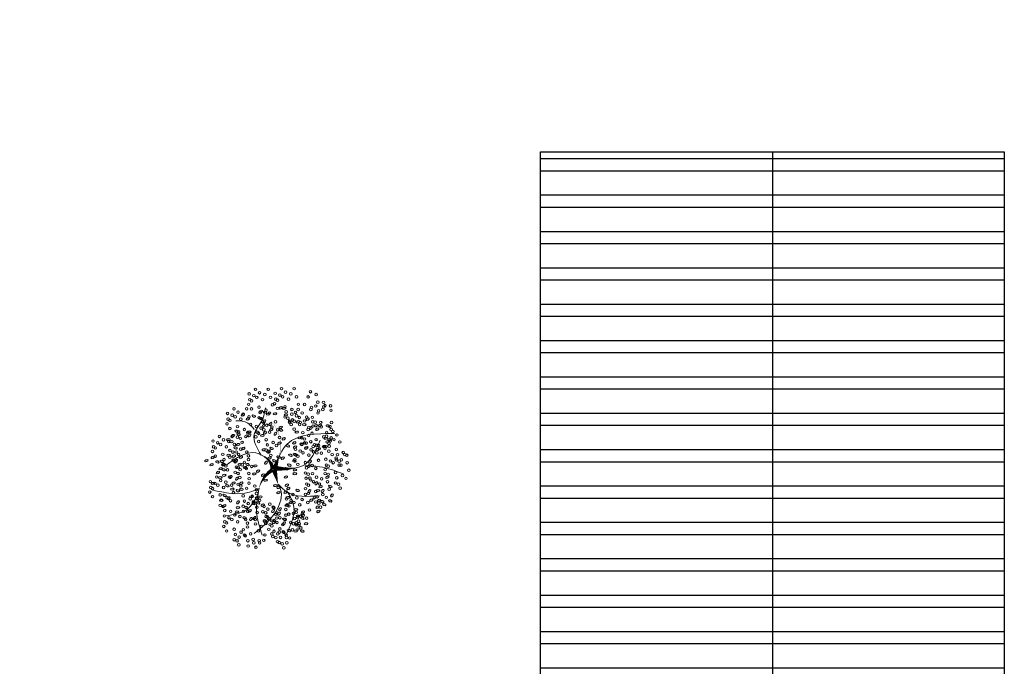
# Model space of a CAD drawing. Header units: millimetres. Extents: x 2197 to 2788, y 425 to 589.
# Tile 4 of 50: x 2234 to 2266, y 451 to 471. Entities that reach past the tile are written whole.
import ezdxf

# ---------------------------------------------------------------- set-up
doc = ezdxf.new("R2010")
doc.units = ezdxf.units.MM
doc.linetypes.add('ACAD_ISO04W100', pattern=[30, 24, -3, 0, -3])
doc.layers.add('01 - Vegetación', color=3, linetype='Continuous', lineweight=0)
doc.layers.add('Cotas', color=3, linetype='Continuous')
doc.layers.add('PAREDE', color=6, linetype='Continuous')

# ---------------------------------------------------------------- blocks, each defined once
blk = doc.blocks.new('17')
at = {"layer": '01 - Vegetación'}
for points in [[(4495.84, 1680.23, 1.33, 0.0221, 0.199177), (4489.97, 1684.48, 0.0221, 0.0221, 1.224983)], [(4496.02, 1680.23, 1.33, 0.0221, 0.286986), (4500.47, 1683.82, 0.0221, 0.0221, -1.494927)], [(4497.07, 1679.43, 0.133, 0.0221, 0.381476), (4512.91, 1682.47, 0.0221, 0.0221, -1.841687)], [(4496.02, 1679.76, 1.77, 0.0221, 0), (4491.39, 1678.53, 0.0221, 0.0221, 0)], [(4496.02, 1679.66, 1.77, 0.0221, 0), (4500.28, 1678.15, 0.0221, 0.0221, 0)], [(4496.4, 1679.85, 1.77, 0.0221, 0.074947), (4496.4, 1672.95, 0.0221, 0.0221, 0.762797)]]:
    blk.add_lwpolyline(points, format="xyseb", dxfattribs=at)
for points in [[(4490, 1684.47), (4488.83, 1687.51), (4489.5, 1699.09)], [(4487.73, 1684.98), (4483.44, 1688.25), (4481.42, 1694.81)], [(4497.83, 1680.19), (4501.11, 1685.48), (4497.33, 1694.81)], [(4508.5, 1685.98), (4510.45, 1688), (4511.21, 1691.78)], [(4491.39, 1678.53), (4489.02, 1677.58), (4485.46, 1677.92), (4475.87, 1685.99)], [(4500.47, 1683.82), (4506.92, 1685.99), (4511.46, 1683.47), (4515.25, 1682.46)], [(4490, 1684.47), (4482.94, 1685.23), (4475.36, 1683.47)], [(4497.07, 1679.43), (4503.89, 1675.65), (4507.17, 1660.78)], [(4491.39, 1678.53), (4489, 1675.9), (4487.73, 1665.57)], [(4496.57, 1678.43), (4497.07, 1670.86), (4505.15, 1665.32)], [(4488.74, 1675.4), (4484.7, 1673.64), (4475.11, 1676.16)], [(4497.07, 1670.11), (4496.82, 1665.57), (4494.55, 1658.01)]]:
    blk.add_spline(points, degree=3, dxfattribs=at)
blk = doc.blocks.new('16')
at = {"layer": '01 - Vegetación'}
h = blk.add_hatch(color=40, dxfattribs=at)
h.set_gradient(color1=(255, 191, 0), color2=(223, 255, 127), rotation=180, centered=1, tint=1, name='INVSPHERICAL')
edge = h.paths.add_edge_path()
edge.add_ellipse((4538.847, 1678.642), major_axis=(-0.0033, 0.0777), ratio=0.578492, start_angle=0, end_angle=360, ccw=False)
edge = h.paths.add_edge_path()
edge.add_ellipse((4538.961, 1678.487), major_axis=(-0.0349, 0.0695), ratio=0.578492, start_angle=0, end_angle=360, ccw=False)
edge = h.paths.add_edge_path()
edge.add_ellipse((4538.69, 1678.926), major_axis=(-0.0594, 0.0503), ratio=0.578492, start_angle=0, end_angle=360, ccw=False)
edge = h.paths.add_edge_path()
edge.add_ellipse((4538.676, 1678.266), major_axis=(-0.0033, 0.0777), ratio=0.578492, start_angle=0, end_angle=360, ccw=False)
edge = h.paths.add_edge_path()
edge.add_ellipse((4541.23, 1679.281), major_axis=(0.0274, 0.0728), ratio=0.578492, start_angle=0, end_angle=360, ccw=False)
edge = h.paths.add_edge_path()
edge.add_ellipse((4540.829, 1679.36), major_axis=(-0.0349, 0.0695), ratio=0.578492, start_angle=0, end_angle=360, ccw=False)
edge = h.paths.add_edge_path()
edge.add_ellipse((4541.174, 1679.607), major_axis=(-0.0349, 0.0695), ratio=0.578492, start_angle=0, end_angle=360, ccw=False)
edge = h.paths.add_edge_path()
edge.add_ellipse((4541.072, 1679.421), major_axis=(0.0274, 0.0728), ratio=0.578492, start_angle=0, end_angle=360, ccw=False)
edge = h.paths.add_edge_path()
edge.add_ellipse((4540.113, 1679.632), major_axis=(-0.0349, 0.0695), ratio=0.578492, start_angle=0, end_angle=360, ccw=False)
edge = h.paths.add_edge_path()
edge.add_ellipse((4540.279, 1679.843), major_axis=(-0.0349, 0.0695), ratio=0.578492, start_angle=0, end_angle=360, ccw=False)
edge = h.paths.add_edge_path()
edge.add_ellipse((4540.165, 1679.999), major_axis=(-0.0033, 0.0777), ratio=0.578492, start_angle=0, end_angle=360, ccw=False)
edge = h.paths.add_edge_path()
edge.add_ellipse((4540.499, 1679.956), major_axis=(-0.0033, 0.0777), ratio=0.578492, start_angle=0, end_angle=360, ccw=False)
edge = h.paths.add_edge_path()
edge.add_ellipse((4540.629, 1679.513), major_axis=(-0.0594, 0.0503), ratio=0.578492, start_angle=0, end_angle=360, ccw=False)
edge = h.paths.add_edge_path()
edge.add_ellipse((4540.551, 1680.278), major_axis=(0.0274, 0.0728), ratio=0.578492, start_angle=0, end_angle=360, ccw=False)
edge = h.paths.add_edge_path()
edge.add_ellipse((4539.201, 1679.744), major_axis=(-0.0033, 0.0777), ratio=0.578492, start_angle=0, end_angle=360, ccw=False)
edge = h.paths.add_edge_path()
edge.add_ellipse((4539.14, 1679.893), major_axis=(0.0274, 0.0728), ratio=0.578492, start_angle=0, end_angle=360, ccw=False)
edge = h.paths.add_edge_path()
edge.add_ellipse((4539.208, 1680.126), major_axis=(-0.0033, 0.0777), ratio=0.578492, start_angle=0, end_angle=360, ccw=False)
edge = h.paths.add_edge_path()
edge.add_ellipse((4538.979, 1680.681), major_axis=(-0.0594, 0.0503), ratio=0.578492, start_angle=0, end_angle=360, ccw=False)
edge = h.paths.add_edge_path()
edge.add_ellipse((4538.577, 1680.728), major_axis=(-0.0033, 0.0777), ratio=0.578492, start_angle=0, end_angle=360, ccw=False)
edge = h.paths.add_edge_path()
edge.add_ellipse((4538.926, 1680.033), major_axis=(0.0274, 0.0728), ratio=0.578492, start_angle=0, end_angle=360, ccw=False)
edge = h.paths.add_edge_path()
edge.add_ellipse((4538.95, 1679.842), major_axis=(0.0274, 0.0728), ratio=0.578492, start_angle=0, end_angle=360, ccw=False)
edge = h.paths.add_edge_path()
edge.add_ellipse((4538.621, 1680.191), major_axis=(-0.0349, 0.0695), ratio=0.578492, start_angle=0, end_angle=360, ccw=False)
edge = h.paths.add_edge_path()
edge.add_ellipse((4538.328, 1680.411), major_axis=(0.0274, 0.0728), ratio=0.578492, start_angle=0, end_angle=360, ccw=False)
edge = h.paths.add_edge_path()
edge.add_ellipse((4538.283, 1680.138), major_axis=(-0.0594, 0.0503), ratio=0.578492, start_angle=0, end_angle=360, ccw=False)
edge = h.paths.add_edge_path()
edge.add_ellipse((4538.32, 1679.993), major_axis=(-0.0594, 0.0503), ratio=0.578492, start_angle=0, end_angle=360, ccw=False)
edge = h.paths.add_edge_path()
edge.add_ellipse((4538.755, 1680.687), major_axis=(-0.0033, 0.0777), ratio=0.578492, start_angle=0, end_angle=360, ccw=False)
edge = h.paths.add_edge_path()
edge.add_ellipse((4538.834, 1681.261), major_axis=(-0.0349, 0.0695), ratio=0.578492, start_angle=0, end_angle=360, ccw=False)
edge = h.paths.add_edge_path()
edge.add_ellipse((4539.054, 1681.374), major_axis=(-0.0033, 0.0777), ratio=0.578492, start_angle=0, end_angle=360, ccw=False)
edge = h.paths.add_edge_path()
edge.add_ellipse((4539.147, 1681.076), major_axis=(-0.0594, 0.0503), ratio=0.578492, start_angle=0, end_angle=360, ccw=False)
edge = h.paths.add_edge_path()
edge.add_ellipse((4539.52, 1680.541), major_axis=(-0.0033, 0.0777), ratio=0.578492, start_angle=0, end_angle=360, ccw=False)
edge = h.paths.add_edge_path()
edge.add_ellipse((4539.459, 1680.689), major_axis=(0.0274, 0.0728), ratio=0.578492, start_angle=0, end_angle=360, ccw=False)
edge = h.paths.add_edge_path()
edge.add_ellipse((4539.527, 1680.923), major_axis=(-0.0033, 0.0777), ratio=0.578492, start_angle=0, end_angle=360, ccw=False)
edge = h.paths.add_edge_path()
edge.add_ellipse((4539.265, 1681.244), major_axis=(0.0274, 0.0728), ratio=0.578492, start_angle=0, end_angle=360, ccw=False)
edge = h.paths.add_edge_path()
edge.add_ellipse((4539.188, 1677.478), major_axis=(-0.0594, 0.0503), ratio=0.578492, start_angle=0, end_angle=360, ccw=False)
edge = h.paths.add_edge_path()
edge.add_ellipse((4539.473, 1678.19), major_axis=(0.0274, 0.0728), ratio=0.578492, start_angle=0, end_angle=360, ccw=False)
edge = h.paths.add_edge_path()
edge.add_ellipse((4540.696, 1678.325), major_axis=(0.0274, 0.0728), ratio=0.578492, start_angle=0, end_angle=360, ccw=False)
edge = h.paths.add_edge_path()
edge.add_ellipse((4540.33, 1678.305), major_axis=(-0.0033, 0.0777), ratio=0.578492, start_angle=0, end_angle=360, ccw=False)
edge = h.paths.add_edge_path()
edge.add_ellipse((4540.174, 1678.307), major_axis=(-0.0033, 0.0777), ratio=0.578492, start_angle=0, end_angle=360, ccw=False)
edge = h.paths.add_edge_path()
edge.add_ellipse((4540.488, 1677.717), major_axis=(-0.0594, 0.0503), ratio=0.578492, start_angle=0, end_angle=360, ccw=False)
edge = h.paths.add_edge_path()
edge.add_ellipse((4540.676, 1677.675), major_axis=(-0.0594, 0.0503), ratio=0.578492, start_angle=0, end_angle=360, ccw=False)
edge = h.paths.add_edge_path()
edge.add_ellipse((4539.469, 1677.341), major_axis=(-0.0033, 0.0777), ratio=0.578492, start_angle=0, end_angle=360, ccw=False)
edge = h.paths.add_edge_path()
edge.add_ellipse((4539.773, 1677.406), major_axis=(-0.0594, 0.0503), ratio=0.578492, start_angle=0, end_angle=360, ccw=False)
edge = h.paths.add_edge_path()
edge.add_ellipse((4539.631, 1677.23), major_axis=(-0.0349, 0.0695), ratio=0.578492, start_angle=0, end_angle=360, ccw=False)
edge = h.paths.add_edge_path()
edge.add_ellipse((4539.445, 1677.695), major_axis=(-0.0594, 0.0503), ratio=0.578492, start_angle=0, end_angle=360, ccw=False)
edge = h.paths.add_edge_path()
edge.add_ellipse((4542.676, 1679.136), major_axis=(-0.0033, 0.0777), ratio=0.578492, start_angle=0, end_angle=360, ccw=False)
edge = h.paths.add_edge_path()
edge.add_ellipse((4542.661, 1679.428), major_axis=(-0.0033, 0.0777), ratio=0.578492, start_angle=0, end_angle=360, ccw=False)
edge = h.paths.add_edge_path()
edge.add_ellipse((4542.742, 1679.554), major_axis=(-0.0033, 0.0777), ratio=0.578492, start_angle=0, end_angle=360, ccw=False)
edge = h.paths.add_edge_path()
edge.add_ellipse((4542.776, 1679.728), major_axis=(-0.0349, 0.0695), ratio=0.578492, start_angle=0, end_angle=360, ccw=False)
edge = h.paths.add_edge_path()
edge.add_ellipse((4542.477, 1679.745), major_axis=(0.0274, 0.0728), ratio=0.578492, start_angle=0, end_angle=360, ccw=False)
edge = h.paths.add_edge_path()
edge.add_ellipse((4542.578, 1680.02), major_axis=(0.0274, 0.0728), ratio=0.578492, start_angle=0, end_angle=360, ccw=False)
edge = h.paths.add_edge_path()
edge.add_ellipse((4542.466, 1680.268), major_axis=(-0.0349, 0.0695), ratio=0.578492, start_angle=0, end_angle=360, ccw=False)
edge = h.paths.add_edge_path()
edge.add_ellipse((4542.632, 1680.479), major_axis=(-0.0349, 0.0695), ratio=0.578492, start_angle=0, end_angle=360, ccw=False)
edge = h.paths.add_edge_path()
edge.add_ellipse((4542.359, 1679.577), major_axis=(-0.0594, 0.0503), ratio=0.578492, start_angle=0, end_angle=360, ccw=False)
edge = h.paths.add_edge_path()
edge.add_ellipse((4542.171, 1679.619), major_axis=(-0.0594, 0.0503), ratio=0.578492, start_angle=0, end_angle=360, ccw=False)
edge = h.paths.add_edge_path()
edge.add_ellipse((4542.246, 1679.328), major_axis=(-0.0594, 0.0503), ratio=0.578492, start_angle=0, end_angle=360, ccw=False)
edge = h.paths.add_edge_path()
edge.add_ellipse((4542.369, 1678.498), major_axis=(0.0274, 0.0728), ratio=0.578492, start_angle=0, end_angle=360, ccw=False)
edge = h.paths.add_edge_path()
edge.add_ellipse((4542.902, 1678.749), major_axis=(-0.0349, 0.0695), ratio=0.578492, start_angle=0, end_angle=360, ccw=False)
edge = h.paths.add_edge_path()
edge.add_ellipse((4542.925, 1678.897), major_axis=(-0.0349, 0.0695), ratio=0.578492, start_angle=0, end_angle=360, ccw=False)
edge = h.paths.add_edge_path()
edge.add_ellipse((4542.628, 1678.671), major_axis=(-0.0033, 0.0777), ratio=0.578492, start_angle=0, end_angle=360, ccw=False)
edge = h.paths.add_edge_path()
edge.add_ellipse((4542.11, 1678.896), major_axis=(-0.0349, 0.0695), ratio=0.578492, start_angle=0, end_angle=360, ccw=False)
edge = h.paths.add_edge_path()
edge.add_ellipse((4542.34, 1678.18), major_axis=(-0.0349, 0.0695), ratio=0.578492, start_angle=0, end_angle=360, ccw=False)
edge = h.paths.add_edge_path()
edge.add_ellipse((4538.137, 1679.191), major_axis=(-0.0349, 0.0695), ratio=0.578492, start_angle=0, end_angle=360, ccw=False)
edge = h.paths.add_edge_path()
edge.add_ellipse((4538.099, 1678.758), major_axis=(-0.0594, 0.0503), ratio=0.578492, start_angle=0, end_angle=360, ccw=False)
edge = h.paths.add_edge_path()
edge.add_ellipse((4537.796, 1678.552), major_axis=(0.0274, 0.0728), ratio=0.578492, start_angle=0, end_angle=360, ccw=False)
edge = h.paths.add_edge_path()
edge.add_ellipse((4537.776, 1678.277), major_axis=(-0.0033, 0.0777), ratio=0.578492, start_angle=0, end_angle=360, ccw=False)
edge = h.paths.add_edge_path()
edge.add_ellipse((4539.181, 1678.6), major_axis=(-0.0033, 0.0777), ratio=0.578492, start_angle=0, end_angle=360, ccw=False)
edge = h.paths.add_edge_path()
edge.add_ellipse((4538.502, 1678.968), major_axis=(-0.0594, 0.0503), ratio=0.578492, start_angle=0, end_angle=360, ccw=False)
edge = h.paths.add_edge_path()
edge.add_ellipse((4538.615, 1679.216), major_axis=(-0.0594, 0.0503), ratio=0.578492, start_angle=0, end_angle=360, ccw=False)
edge = h.paths.add_edge_path()
edge.add_ellipse((4538.188, 1679.557), major_axis=(-0.0033, 0.0777), ratio=0.578492, start_angle=0, end_angle=360, ccw=False)
edge = h.paths.add_edge_path()
edge.add_ellipse((4538.203, 1679.265), major_axis=(-0.0033, 0.0777), ratio=0.578492, start_angle=0, end_angle=360, ccw=False)
edge = h.paths.add_edge_path()
edge.add_ellipse((4538.285, 1679.391), major_axis=(-0.0033, 0.0777), ratio=0.578492, start_angle=0, end_angle=360, ccw=False)
edge = h.paths.add_edge_path()
edge.add_ellipse((4538.856, 1679.647), major_axis=(-0.0349, 0.0695), ratio=0.578492, start_angle=0, end_angle=360, ccw=False)
edge = h.paths.add_edge_path()
edge.add_ellipse((4538.272, 1678.751), major_axis=(0.0274, 0.0728), ratio=0.578492, start_angle=0, end_angle=360, ccw=False)
edge = h.paths.add_edge_path()
edge.add_ellipse((4540.863, 1678.985), major_axis=(0.0274, 0.0728), ratio=0.578492, start_angle=0, end_angle=360, ccw=False)
edge = h.paths.add_edge_path()
edge.add_ellipse((4540.823, 1678.811), major_axis=(-0.0349, 0.0695), ratio=0.578492, start_angle=0, end_angle=360, ccw=False)
edge = h.paths.add_edge_path()
edge.add_ellipse((4541.446, 1678.949), major_axis=(-0.0349, 0.0695), ratio=0.578492, start_angle=0, end_angle=360, ccw=False)
edge = h.paths.add_edge_path()
edge.add_ellipse((4540.434, 1680.393), major_axis=(-0.0033, 0.0777), ratio=0.578492, start_angle=0, end_angle=360, ccw=False)
edge = h.paths.add_edge_path()
edge.add_ellipse((4540.419, 1680.685), major_axis=(-0.0033, 0.0777), ratio=0.578492, start_angle=0, end_angle=360, ccw=False)
edge = h.paths.add_edge_path()
edge.add_ellipse((4539.773, 1680.547), major_axis=(-0.0349, 0.0695), ratio=0.578492, start_angle=0, end_angle=360, ccw=False)
edge = h.paths.add_edge_path()
edge.add_ellipse((4539.782, 1680.87), major_axis=(-0.0349, 0.0695), ratio=0.578492, start_angle=0, end_angle=360, ccw=False)
edge = h.paths.add_edge_path()
edge.add_ellipse((4539.668, 1681.126), major_axis=(0.0274, 0.0728), ratio=0.578492, start_angle=0, end_angle=360, ccw=False)
edge = h.paths.add_edge_path()
edge.add_ellipse((4540.336, 1681.276), major_axis=(0.0274, 0.0728), ratio=0.578492, start_angle=0, end_angle=360, ccw=False)
edge = h.paths.add_edge_path()
edge.add_ellipse((4540.381, 1681.413), major_axis=(-0.0349, 0.0695), ratio=0.578492, start_angle=0, end_angle=360, ccw=False)
edge = h.paths.add_edge_path()
edge.add_ellipse((4540.225, 1681.525), major_axis=(-0.0349, 0.0695), ratio=0.578492, start_angle=0, end_angle=360, ccw=False)
edge = h.paths.add_edge_path()
edge.add_ellipse((4540.009, 1681.424), major_axis=(-0.0033, 0.0777), ratio=0.578492, start_angle=0, end_angle=360, ccw=False)
edge = h.paths.add_edge_path()
edge.add_ellipse((4540.106, 1681.258), major_axis=(-0.0033, 0.0777), ratio=0.578492, start_angle=0, end_angle=360, ccw=False)
edge = h.paths.add_edge_path()
edge.add_ellipse((4540.036, 1680.989), major_axis=(-0.0594, 0.0503), ratio=0.578492, start_angle=0, end_angle=360, ccw=False)
edge = h.paths.add_edge_path()
edge.add_ellipse((4539.967, 1680.73), major_axis=(-0.0594, 0.0503), ratio=0.578492, start_angle=0, end_angle=360, ccw=False)
edge = h.paths.add_edge_path()
edge.add_ellipse((4541.92, 1680.217), major_axis=(-0.0033, 0.0777), ratio=0.578492, start_angle=0, end_angle=360, ccw=False)
edge = h.paths.add_edge_path()
edge.add_ellipse((4541.222, 1680.466), major_axis=(-0.0349, 0.0695), ratio=0.578492, start_angle=0, end_angle=360, ccw=False)
edge = h.paths.add_edge_path()
edge.add_ellipse((4541.387, 1680.676), major_axis=(-0.0349, 0.0695), ratio=0.578492, start_angle=0, end_angle=360, ccw=False)
edge = h.paths.add_edge_path()
edge.add_ellipse((4541.251, 1680.784), major_axis=(0.0274, 0.0728), ratio=0.578492, start_angle=0, end_angle=360, ccw=False)
edge = h.paths.add_edge_path()
edge.add_ellipse((4541.818, 1680.659), major_axis=(0.0274, 0.0728), ratio=0.578492, start_angle=0, end_angle=360, ccw=False)
edge = h.paths.add_edge_path()
edge.add_ellipse((4541.942, 1680.743), major_axis=(0.0274, 0.0728), ratio=0.578492, start_angle=0, end_angle=360, ccw=False)
edge = h.paths.add_edge_path()
edge.add_ellipse((4541.762, 1680.886), major_axis=(-0.0349, 0.0695), ratio=0.578492, start_angle=0, end_angle=360, ccw=False)
edge = h.paths.add_edge_path()
edge.add_ellipse((4541.592, 1681.082), major_axis=(-0.0033, 0.0777), ratio=0.578492, start_angle=0, end_angle=360, ccw=False)
edge = h.paths.add_edge_path()
edge.add_ellipse((4541.511, 1680.956), major_axis=(-0.0033, 0.0777), ratio=0.578492, start_angle=0, end_angle=360, ccw=False)
edge = h.paths.add_edge_path()
edge.add_ellipse((4541.775, 1680.201), major_axis=(-0.0594, 0.0503), ratio=0.578492, start_angle=0, end_angle=360, ccw=False)
edge = h.paths.add_edge_path()
edge.add_ellipse((4541.737, 1680.346), major_axis=(-0.0594, 0.0503), ratio=0.578492, start_angle=0, end_angle=360, ccw=False)
edge = h.paths.add_edge_path()
edge.add_ellipse((4541.843, 1679.118), major_axis=(-0.0594, 0.0503), ratio=0.578492, start_angle=0, end_angle=360, ccw=False)
edge = h.paths.add_edge_path()
edge.add_ellipse((4541.881, 1679.551), major_axis=(-0.0349, 0.0695), ratio=0.578492, start_angle=0, end_angle=360, ccw=False)
edge = h.paths.add_edge_path()
edge.add_ellipse((4542.015, 1679.29), major_axis=(-0.0349, 0.0695), ratio=0.578492, start_angle=0, end_angle=360, ccw=False)
edge = h.paths.add_edge_path()
edge.add_ellipse((4541.91, 1679.869), major_axis=(0.0274, 0.0728), ratio=0.578492, start_angle=0, end_angle=360, ccw=False)
edge = h.paths.add_edge_path()
edge.add_ellipse((4541.769, 1679.666), major_axis=(-0.0033, 0.0777), ratio=0.578492, start_angle=0, end_angle=360, ccw=False)
edge = h.paths.add_edge_path()
edge.add_ellipse((4539.676, 1679.115), major_axis=(-0.0033, 0.0777), ratio=0.578492, start_angle=0, end_angle=360, ccw=False)
edge = h.paths.add_edge_path()
edge.add_ellipse((4539.594, 1678.989), major_axis=(-0.0033, 0.0777), ratio=0.578492, start_angle=0, end_angle=360, ccw=False)
edge = h.paths.add_edge_path()
edge.add_ellipse((4539.898, 1679.531), major_axis=(-0.0033, 0.0777), ratio=0.578492, start_angle=0, end_angle=360, ccw=False)
edge = h.paths.add_edge_path()
edge.add_ellipse((4539.697, 1678.641), major_axis=(-0.0349, 0.0695), ratio=0.578492, start_angle=0, end_angle=360, ccw=False)
edge = h.paths.add_edge_path()
edge.add_ellipse((4539.398, 1678.691), major_axis=(-0.0349, 0.0695), ratio=0.578492, start_angle=0, end_angle=360, ccw=False)
edge = h.paths.add_edge_path()
edge.add_ellipse((4539.555, 1678.579), major_axis=(-0.0349, 0.0695), ratio=0.578492, start_angle=0, end_angle=360, ccw=False)
edge = h.paths.add_edge_path()
edge.add_ellipse((4540.714, 1679.167), major_axis=(0.0274, 0.0728), ratio=0.578492, start_angle=0, end_angle=360, ccw=False)
edge = h.paths.add_edge_path()
edge.add_ellipse((4540.549, 1681.79), major_axis=(-0.0349, 0.0695), ratio=0.578492, start_angle=0, end_angle=360, ccw=False)
edge = h.paths.add_edge_path()
edge.add_ellipse((4540.715, 1682.001), major_axis=(-0.0349, 0.0695), ratio=0.578492, start_angle=0, end_angle=360, ccw=False)
edge = h.paths.add_edge_path()
edge.add_ellipse((4540.848, 1681.741), major_axis=(-0.0349, 0.0695), ratio=0.578492, start_angle=0, end_angle=360, ccw=False)
edge = h.paths.add_edge_path()
edge.add_ellipse((4540.661, 1681.542), major_axis=(0.0274, 0.0728), ratio=0.578492, start_angle=0, end_angle=360, ccw=False)
edge = h.paths.add_edge_path()
edge.add_ellipse((4540.684, 1681.351), major_axis=(0.0274, 0.0728), ratio=0.578492, start_angle=0, end_angle=360, ccw=False)
edge = h.paths.add_edge_path()
edge.add_ellipse((4540.56, 1681.267), major_axis=(0.0274, 0.0728), ratio=0.578492, start_angle=0, end_angle=360, ccw=False)
edge = h.paths.add_edge_path()
edge.add_ellipse((4540.528, 1678.539), major_axis=(0.0274, 0.0728), ratio=0.578492, start_angle=0, end_angle=360, ccw=False)
edge = h.paths.add_edge_path()
edge.add_ellipse((4540.38, 1678.647), major_axis=(0.0274, 0.0728), ratio=0.578492, start_angle=0, end_angle=360, ccw=False)
edge = h.paths.add_edge_path()
edge.add_ellipse((4540.034, 1678.678), major_axis=(-0.0349, 0.0695), ratio=0.578492, start_angle=0, end_angle=360, ccw=False)
edge = h.paths.add_edge_path()
edge.add_ellipse((4540.944, 1678.493), major_axis=(0.0274, 0.0728), ratio=0.578492, start_angle=0, end_angle=360, ccw=False)
edge = h.paths.add_edge_path()
edge.add_ellipse((4541.625, 1678.77), major_axis=(-0.0349, 0.0695), ratio=0.578492, start_angle=0, end_angle=360, ccw=False)
edge = h.paths.add_edge_path()
edge.add_ellipse((4541.994, 1678.887), major_axis=(0.0274, 0.0728), ratio=0.578492, start_angle=0, end_angle=360, ccw=False)
edge = h.paths.add_edge_path()
edge.add_ellipse((4541.336, 1678.598), major_axis=(0.0274, 0.0728), ratio=0.578492, start_angle=0, end_angle=360, ccw=False)
edge = h.paths.add_edge_path()
edge.add_ellipse((4539.381, 1678.993), major_axis=(-0.0349, 0.0695), ratio=0.578492, start_angle=0, end_angle=360, ccw=False)
edge = h.paths.add_edge_path()
edge.add_ellipse((4540.938, 1681.079), major_axis=(-0.0033, 0.0777), ratio=0.578492, start_angle=0, end_angle=360, ccw=False)
edge = h.paths.add_edge_path()
edge.add_ellipse((4540.699, 1680.759), major_axis=(-0.0594, 0.0503), ratio=0.578492, start_angle=0, end_angle=360, ccw=False)
edge = h.paths.add_edge_path()
edge.add_ellipse((4540.908, 1680.857), major_axis=(-0.0349, 0.0695), ratio=0.578492, start_angle=0, end_angle=360, ccw=False)
edge = h.paths.add_edge_path()
edge.add_ellipse((4540.863, 1680.561), major_axis=(-0.0349, 0.0695), ratio=0.578492, start_angle=0, end_angle=360, ccw=False)
edge = h.paths.add_edge_path()
edge.add_ellipse((4540.564, 1680.61), major_axis=(-0.0349, 0.0695), ratio=0.578492, start_angle=0, end_angle=360, ccw=False)
edge = h.paths.add_edge_path()
edge.add_ellipse((4539.771, 1681.729), major_axis=(-0.0349, 0.0695), ratio=0.578492, start_angle=0, end_angle=360, ccw=False)
edge = h.paths.add_edge_path()
edge.add_ellipse((4540.968, 1678.302), major_axis=(0.0274, 0.0728), ratio=0.578492, start_angle=0, end_angle=360, ccw=False)
edge = h.paths.add_edge_path()
edge.add_ellipse((4541.908, 1678.227), major_axis=(-0.0033, 0.0777), ratio=0.578492, start_angle=0, end_angle=360, ccw=False)
edge = h.paths.add_edge_path()
edge.add_ellipse((4541.283, 1678.297), major_axis=(-0.0349, 0.0695), ratio=0.578492, start_angle=0, end_angle=360, ccw=False)
edge = h.paths.add_edge_path()
edge.add_ellipse((4541.463, 1678.333), major_axis=(-0.0349, 0.0695), ratio=0.578492, start_angle=0, end_angle=360, ccw=False)
edge = h.paths.add_edge_path()
edge.add_ellipse((4538.021, 1678.159), major_axis=(0.0274, 0.0728), ratio=0.578492, start_angle=0, end_angle=360, ccw=False)
edge = h.paths.add_edge_path()
edge.add_ellipse((4537.772, 1677.992), major_axis=(0.0274, 0.0728), ratio=0.578492, start_angle=0, end_angle=360, ccw=False)
edge = h.paths.add_edge_path()
edge.add_ellipse((4538.082, 1677.841), major_axis=(-0.0033, 0.0777), ratio=0.578492, start_angle=0, end_angle=360, ccw=False)
edge = h.paths.add_edge_path()
edge.add_ellipse((4538.572, 1677.966), major_axis=(-0.0349, 0.0695), ratio=0.578492, start_angle=0, end_angle=360, ccw=False)
edge = h.paths.add_edge_path()
edge.add_ellipse((4538.311, 1677.99), major_axis=(0.0274, 0.0728), ratio=0.578492, start_angle=0, end_angle=360, ccw=False)
edge = h.paths.add_edge_path()
edge.add_ellipse((4538.394, 1678.174), major_axis=(0.0274, 0.0728), ratio=0.578492, start_angle=0, end_angle=360, ccw=False)
edge = h.paths.add_edge_path()
edge.add_ellipse((4538.776, 1677.355), major_axis=(-0.0349, 0.0695), ratio=0.578492, start_angle=0, end_angle=360, ccw=False)
edge = h.paths.add_edge_path()
edge.add_ellipse((4538.597, 1677.319), major_axis=(-0.0349, 0.0695), ratio=0.578492, start_angle=0, end_angle=360, ccw=False)
edge = h.paths.add_edge_path()
edge.add_ellipse((4539.063, 1677.621), major_axis=(-0.0349, 0.0695), ratio=0.578492, start_angle=0, end_angle=360, ccw=False)
edge = h.paths.add_edge_path()
edge.add_ellipse((4539.033, 1676.828), major_axis=(0.0274, 0.0728), ratio=0.578492, start_angle=0, end_angle=360, ccw=False)
edge = h.paths.add_edge_path()
edge.add_ellipse((4539.009, 1677.162), major_axis=(0.0274, 0.0728), ratio=0.578492, start_angle=0, end_angle=360, ccw=False)
edge = h.paths.add_edge_path()
edge.add_ellipse((4538.885, 1677.078), major_axis=(0.0274, 0.0728), ratio=0.578492, start_angle=0, end_angle=360, ccw=False)
edge = h.paths.add_edge_path()
edge.add_ellipse((4539.054, 1677.298), major_axis=(-0.0349, 0.0695), ratio=0.578492, start_angle=0, end_angle=360, ccw=False)
edge = h.paths.add_edge_path()
edge.add_ellipse((4542.221, 1677.913), major_axis=(-0.0033, 0.0777), ratio=0.578492, start_angle=0, end_angle=360, ccw=False)
edge = h.paths.add_edge_path()
edge.add_ellipse((4542.451, 1677.771), major_axis=(-0.0349, 0.0695), ratio=0.578492, start_angle=0, end_angle=360, ccw=False)
edge = h.paths.add_edge_path()
edge.add_ellipse((4541.18, 1677.355), major_axis=(-0.0349, 0.0695), ratio=0.578492, start_angle=0, end_angle=360, ccw=False)
edge = h.paths.add_edge_path()
edge.add_ellipse((4541.671, 1678.102), major_axis=(-0.0033, 0.0777), ratio=0.578492, start_angle=0, end_angle=360, ccw=False)
edge = h.paths.add_edge_path()
edge.add_ellipse((4541.411, 1678.017), major_axis=(-0.0033, 0.0777), ratio=0.578492, start_angle=0, end_angle=360, ccw=False)
edge = h.paths.add_edge_path()
edge.add_ellipse((4542.075, 1677.637), major_axis=(-0.0594, 0.0503), ratio=0.578492, start_angle=0, end_angle=360, ccw=False)
edge = h.paths.add_edge_path()
edge.add_ellipse((4541.252, 1677.826), major_axis=(-0.0349, 0.0695), ratio=0.578492, start_angle=0, end_angle=360, ccw=False)
edge = h.paths.add_edge_path()
edge.add_ellipse((4541.596, 1676.853), major_axis=(-0.0033, 0.0777), ratio=0.578492, start_angle=0, end_angle=360, ccw=False)
edge = h.paths.add_edge_path()
edge.add_ellipse((4541.655, 1677.018), major_axis=(-0.0033, 0.0777), ratio=0.578492, start_angle=0, end_angle=360, ccw=False)
edge = h.paths.add_edge_path()
edge.add_ellipse((4542.033, 1677.371), major_axis=(-0.0349, 0.0695), ratio=0.578492, start_angle=0, end_angle=360, ccw=False)
edge = h.paths.add_edge_path()
edge.add_ellipse((4542.19, 1677.259), major_axis=(-0.0349, 0.0695), ratio=0.578492, start_angle=0, end_angle=360, ccw=False)
edge = h.paths.add_edge_path()
edge.add_ellipse((4542.168, 1676.931), major_axis=(0.0274, 0.0728), ratio=0.578492, start_angle=0, end_angle=360, ccw=False)
edge = h.paths.add_edge_path()
edge.add_ellipse((4542.176, 1677.433), major_axis=(-0.0349, 0.0695), ratio=0.578492, start_angle=0, end_angle=360, ccw=False)
edge = h.paths.add_edge_path()
edge.add_ellipse((4541.313, 1677.094), major_axis=(-0.0349, 0.0695), ratio=0.578492, start_angle=0, end_angle=360, ccw=False)
edge = h.paths.add_edge_path()
edge.add_ellipse((4541.359, 1677.391), major_axis=(-0.0349, 0.0695), ratio=0.578492, start_angle=0, end_angle=360, ccw=False)
edge = h.paths.add_edge_path()
edge.add_ellipse((4540.019, 1676.943), major_axis=(-0.0349, 0.0695), ratio=0.578492, start_angle=0, end_angle=360, ccw=False)
edge = h.paths.add_edge_path()
edge.add_ellipse((4539.641, 1676.826), major_axis=(0.0274, 0.0728), ratio=0.578492, start_angle=0, end_angle=360, ccw=False)
edge = h.paths.add_edge_path()
edge.add_ellipse((4539.262, 1676.754), major_axis=(-0.0594, 0.0503), ratio=0.578492, start_angle=0, end_angle=360, ccw=False)
edge = h.paths.add_edge_path()
edge.add_ellipse((4539.45, 1677.146), major_axis=(-0.0594, 0.0503), ratio=0.578492, start_angle=0, end_angle=360, ccw=False)
at = {"layer": '01 - Vegetación', "extrusion": (0, 0, -1)}
for centre, major_axis in [((4539.771, 1681.729), (-0.0349, 0.0695)), ((4540.549, 1681.79), (-0.0349, 0.0695)), ((4540.715, 1682.001), (-0.0349, 0.0695)), ((4540.848, 1681.741), (-0.0349, 0.0695)), ((4538.834, 1681.261), (-0.0349, 0.0695)), ((4539.054, 1681.374), (-0.0033, 0.0777)), ((4540.009, 1681.424), (-0.0033, 0.0777)), ((4540.106, 1681.258), (-0.0033, 0.0777)), ((4540.225, 1681.525), (-0.0349, 0.0695)), ((4540.381, 1681.413), (-0.0349, 0.0695)), ((4539.527, 1680.923), (-0.0033, 0.0777)), ((4539.782, 1680.87), (-0.0349, 0.0695)), ((4540.908, 1680.857), (-0.0349, 0.0695)), ((4540.938, 1681.079), (-0.0033, 0.0777)), ((4541.511, 1680.956), (-0.0033, 0.0777)), ((4541.592, 1681.082), (-0.0033, 0.0777)), ((4541.762, 1680.886), (-0.0349, 0.0695)), ((4538.577, 1680.728), (-0.0033, 0.0777)), ((4538.755, 1680.687), (-0.0033, 0.0777)), ((4539.52, 1680.541), (-0.0033, 0.0777)), ((4539.773, 1680.547), (-0.0349, 0.0695)), ((4540.419, 1680.685), (-0.0033, 0.0777)), ((4540.564, 1680.61), (-0.0349, 0.0695)), ((4540.863, 1680.561), (-0.0349, 0.0695)), ((4541.222, 1680.466), (-0.0349, 0.0695)), ((4541.387, 1680.676), (-0.0349, 0.0695)), ((4542.632, 1680.479), (-0.0349, 0.0695)), ((4538.621, 1680.191), (-0.0349, 0.0695)), ((4539.208, 1680.126), (-0.0033, 0.0777)), ((4540.434, 1680.393), (-0.0033, 0.0777)), ((4541.92, 1680.217), (-0.0033, 0.0777)), ((4542.466, 1680.268), (-0.0349, 0.0695)), ((4538.856, 1679.647), (-0.0349, 0.0695)), ((4539.201, 1679.744), (-0.0033, 0.0777)), ((4540.113, 1679.632), (-0.0349, 0.0695)), ((4540.165, 1679.999), (-0.0033, 0.0777)), ((4540.279, 1679.843), (-0.0349, 0.0695)), ((4540.499, 1679.956), (-0.0033, 0.0777)), ((4541.174, 1679.607), (-0.0349, 0.0695)), ((4541.769, 1679.666), (-0.0033, 0.0777)), ((4542.776, 1679.728), (-0.0349, 0.0695)), ((4538.137, 1679.191), (-0.0349, 0.0695)), ((4538.188, 1679.557), (-0.0033, 0.0777)), ((4538.203, 1679.265), (-0.0033, 0.0777)), ((4538.285, 1679.391), (-0.0033, 0.0777)), ((4539.898, 1679.531), (-0.0033, 0.0777)), ((4540.829, 1679.36), (-0.0349, 0.0695)), ((4541.881, 1679.551), (-0.0349, 0.0695)), ((4542.015, 1679.29), (-0.0349, 0.0695)), ((4542.661, 1679.428), (-0.0033, 0.0777)), ((4542.742, 1679.554), (-0.0033, 0.0777)), ((4539.381, 1678.993), (-0.0349, 0.0695)), ((4539.594, 1678.989), (-0.0033, 0.0777)), ((4539.676, 1679.115), (-0.0033, 0.0777)), ((4540.823, 1678.811), (-0.0349, 0.0695)), ((4541.446, 1678.949), (-0.0349, 0.0695)), ((4542.11, 1678.896), (-0.0349, 0.0695)), ((4542.676, 1679.136), (-0.0033, 0.0777)), ((4542.925, 1678.897), (-0.0349, 0.0695)), ((4538.847, 1678.642), (-0.0033, 0.0777)), ((4538.961, 1678.487), (-0.0349, 0.0695)), ((4539.181, 1678.6), (-0.0033, 0.0777)), ((4539.398, 1678.691), (-0.0349, 0.0695)), ((4539.555, 1678.579), (-0.0349, 0.0695)), ((4539.697, 1678.641), (-0.0349, 0.0695)), ((4540.034, 1678.678), (-0.0349, 0.0695)), ((4541.625, 1678.77), (-0.0349, 0.0695)), ((4542.628, 1678.671), (-0.0033, 0.0777)), ((4542.902, 1678.749), (-0.0349, 0.0695)), ((4537.776, 1678.277), (-0.0033, 0.0777)), ((4538.572, 1677.966), (-0.0349, 0.0695)), ((4538.676, 1678.266), (-0.0033, 0.0777)), ((4540.174, 1678.307), (-0.0033, 0.0777)), ((4540.33, 1678.305), (-0.0033, 0.0777)), ((4541.283, 1678.297), (-0.0349, 0.0695)), ((4541.411, 1678.017), (-0.0033, 0.0777)), ((4541.463, 1678.333), (-0.0349, 0.0695)), ((4541.671, 1678.102), (-0.0033, 0.0777)), ((4541.908, 1678.227), (-0.0033, 0.0777)), ((4542.34, 1678.18), (-0.0349, 0.0695)), ((4538.082, 1677.841), (-0.0033, 0.0777)), ((4539.063, 1677.621), (-0.0349, 0.0695)), ((4541.252, 1677.826), (-0.0349, 0.0695)), ((4542.221, 1677.913), (-0.0033, 0.0777)), ((4542.451, 1677.771), (-0.0349, 0.0695)), ((4538.597, 1677.319), (-0.0349, 0.0695)), ((4538.776, 1677.355), (-0.0349, 0.0695)), ((4539.054, 1677.298), (-0.0349, 0.0695)), ((4539.469, 1677.341), (-0.0033, 0.0777)), ((4539.631, 1677.23), (-0.0349, 0.0695)), ((4541.18, 1677.355), (-0.0349, 0.0695)), ((4541.359, 1677.391), (-0.0349, 0.0695)), ((4542.033, 1677.371), (-0.0349, 0.0695)), ((4542.176, 1677.433), (-0.0349, 0.0695)), ((4542.19, 1677.259), (-0.0349, 0.0695)), ((4540.019, 1676.943), (-0.0349, 0.0695)), ((4541.313, 1677.094), (-0.0349, 0.0695)), ((4541.596, 1676.853), (-0.0033, 0.0777)), ((4541.655, 1677.018), (-0.0033, 0.0777))]:
    blk.add_ellipse(centre, major_axis=major_axis, ratio=0.578492, start_param=3.141593, end_param=9.424778, dxfattribs=at)
for centre, major_axis in [((4540.336, 1681.276), (0.0274, 0.0728)), ((4540.56, 1681.267), (0.0274, 0.0728)), ((4540.661, 1681.542), (0.0274, 0.0728)), ((4540.684, 1681.351), (0.0274, 0.0728)), ((4539.147, 1681.076), (-0.0594, 0.0503)), ((4539.265, 1681.244), (0.0274, 0.0728)), ((4539.668, 1681.126), (0.0274, 0.0728)), ((4540.036, 1680.989), (-0.0594, 0.0503)), ((4538.979, 1680.681), (-0.0594, 0.0503)), ((4539.459, 1680.689), (0.0274, 0.0728)), ((4539.967, 1680.73), (-0.0594, 0.0503)), ((4540.699, 1680.759), (-0.0594, 0.0503)), ((4541.251, 1680.784), (0.0274, 0.0728)), ((4541.818, 1680.659), (0.0274, 0.0728)), ((4541.942, 1680.743), (0.0274, 0.0728)), ((4538.283, 1680.138), (-0.0594, 0.0503)), ((4538.328, 1680.411), (0.0274, 0.0728)), ((4538.926, 1680.033), (0.0274, 0.0728)), ((4540.551, 1680.278), (0.0274, 0.0728)), ((4541.737, 1680.346), (-0.0594, 0.0503)), ((4541.775, 1680.201), (-0.0594, 0.0503)), ((4542.578, 1680.02), (0.0274, 0.0728)), ((4538.32, 1679.993), (-0.0594, 0.0503)), ((4538.95, 1679.842), (0.0274, 0.0728)), ((4539.14, 1679.893), (0.0274, 0.0728)), ((4541.91, 1679.869), (0.0274, 0.0728)), ((4542.171, 1679.619), (-0.0594, 0.0503)), ((4542.477, 1679.745), (0.0274, 0.0728)), ((4538.615, 1679.216), (-0.0594, 0.0503)), ((4540.629, 1679.513), (-0.0594, 0.0503)), ((4541.072, 1679.421), (0.0274, 0.0728)), ((4541.23, 1679.281), (0.0274, 0.0728)), ((4542.246, 1679.328), (-0.0594, 0.0503)), ((4542.359, 1679.577), (-0.0594, 0.0503)), ((4538.502, 1678.968), (-0.0594, 0.0503)), ((4538.69, 1678.926), (-0.0594, 0.0503)), ((4540.714, 1679.167), (0.0274, 0.0728)), ((4540.863, 1678.985), (0.0274, 0.0728)), ((4541.843, 1679.118), (-0.0594, 0.0503)), ((4541.994, 1678.887), (0.0274, 0.0728)), ((4537.796, 1678.552), (0.0274, 0.0728)), ((4538.099, 1678.758), (-0.0594, 0.0503)), ((4538.272, 1678.751), (0.0274, 0.0728)), ((4540.38, 1678.647), (0.0274, 0.0728)), ((4540.528, 1678.539), (0.0274, 0.0728)), ((4540.944, 1678.493), (0.0274, 0.0728)), ((4541.336, 1678.598), (0.0274, 0.0728)), ((4542.369, 1678.498), (0.0274, 0.0728)), ((4537.772, 1677.992), (0.0274, 0.0728)), ((4538.021, 1678.159), (0.0274, 0.0728)), ((4538.311, 1677.99), (0.0274, 0.0728)), ((4538.394, 1678.174), (0.0274, 0.0728)), ((4539.473, 1678.19), (0.0274, 0.0728)), ((4540.696, 1678.325), (0.0274, 0.0728)), ((4540.968, 1678.302), (0.0274, 0.0728)), ((4539.445, 1677.695), (-0.0594, 0.0503)), ((4540.488, 1677.717), (-0.0594, 0.0503)), ((4540.676, 1677.675), (-0.0594, 0.0503)), ((4542.075, 1677.637), (-0.0594, 0.0503)), ((4539.009, 1677.162), (0.0274, 0.0728)), ((4539.188, 1677.478), (-0.0594, 0.0503)), ((4539.45, 1677.146), (-0.0594, 0.0503)), ((4539.773, 1677.406), (-0.0594, 0.0503)), ((4538.885, 1677.078), (0.0274, 0.0728)), ((4539.033, 1676.828), (0.0274, 0.0728)), ((4539.262, 1676.754), (-0.0594, 0.0503)), ((4539.641, 1676.826), (0.0274, 0.0728)), ((4542.168, 1676.931), (0.0274, 0.0728))]:
    blk.add_ellipse(centre, major_axis=major_axis, ratio=0.578492, dxfattribs=at)
blk = doc.blocks.new('18')
at = {"color": 60}
for centre in [(4487.42, 1699.03), (4488.87, 1699.94), (4489.95, 1699.03), (4490.32, 1699.58), (4491.04, 1697.4), (4491.59, 1698.31), (4492.13, 1699.76), (4493.58, 1697.76), (4500.15, 1698.17), (4501.6, 1699.08), (4502.68, 1698.17), (4503.05, 1698.72), (4504.32, 1697.45), (4504.86, 1698.9), (4476.66, 1694.63), (4478.11, 1695.54), (4479.2, 1694.63), (4479.56, 1695.18), (4481.37, 1695.36), (4483.07, 1695.23), (4484.34, 1695.77), (4484.7, 1696.68), (4486.33, 1696.32), (4487.06, 1694.51), (4487.96, 1696.68), (4490.32, 1695.59), (4491.95, 1694.87), (4492.49, 1696.5), (4495.8, 1694.37), (4497.07, 1694.91), (4497.43, 1695.82), (4499.06, 1695.46), (4500.69, 1695.82), (4503.05, 1694.73), (4503.77, 1696.54), (4505.22, 1695.64), (4506.31, 1696.91), (4473.58, 1691.37), (4473.94, 1692.28), (4475.57, 1691.92), (4477.21, 1692.28), (4480.29, 1693), (4480.83, 1693.91), (4481.74, 1692.1), (4482.82, 1693.36), (4486.15, 1693.42), (4488.69, 1692.51), (4491.04, 1693.06), (4493.58, 1693.78), (4495.05, 1691.97), (4496.68, 1691.6), (4498.31, 1691.97), (4498.88, 1692.56), (4499.79, 1693.65), (4501.39, 1692.69), (4501.42, 1691.65), (4501.93, 1693.6), (4503.77, 1692.2), (4504.68, 1694.01), (4506.31, 1692.92), (4472.31, 1690.83), (4474.77, 1690.7), (4475.16, 1688.77), (4475.39, 1689.02), (4476.3, 1690.11), (4477.08, 1689.41), (4479.13, 1688.13), (4479.56, 1691.19), (4480.29, 1688.66), (4481.19, 1690.47), (4482.82, 1689.38), (4484.06, 1688.54), (4484.42, 1689.44), (4486.05, 1689.08), (4487.68, 1689.44), (4490.04, 1688.36), (4490.76, 1690.17), (4491.3, 1691.07), (4493.41, 1690.52), (4494.68, 1691.06), (4495.88, 1690.38), (4496.26, 1688.46), (4496.5, 1688.71), (4497.4, 1689.79), (4498.18, 1689.1), (4500.66, 1690.88), (4501.39, 1688.34), (4502.29, 1690.16), (4471.57, 1685.45), (4471.96, 1687.88), (4472.98, 1686.09), (4473.62, 1688.01), (4474.01, 1686.34), (4475.8, 1687.11), (4477.93, 1688.11), (4478.87, 1685.57), (4480.28, 1685.7), (4482.43, 1685.04), (4482.79, 1688), (4484.1, 1685.17), (4485.25, 1687.86), (4485.63, 1685.94), (4485.87, 1686.18), (4486.77, 1687.27), (4487.55, 1686.58), (4488.4, 1685.28), (4489.6, 1685.3), (4490.76, 1685.82), (4491.67, 1687.63), (4493.06, 1687.57), (4494.72, 1687.69), (4496.9, 1686.8), (4499.03, 1687.8), (4500.23, 1687.82), (4472.98, 1684.29), (4473.62, 1684.42), (4473.75, 1683.01), (4475.42, 1682.63), (4476.7, 1684.68), (4478.11, 1683.78), (4479, 1682.37), (4479.9, 1682.75), (4481.18, 1682.24), (4482.35, 1682.38), (4482.71, 1683.28), (4484.34, 1682.92), (4486.27, 1684.27), (4474.59, 1679.23), (4474.95, 1680.14), (4476.58, 1679.78), (4480.73, 1678.88), (4481.08, 1681.83), (4482.39, 1679.01), (4483.54, 1681.7), (4483.93, 1679.78), (4484.16, 1680.02), (4485.07, 1681.11), (4473.32, 1678.69), (4474.63, 1675.87), (4475.78, 1678.56), (4476.17, 1676.64), (4476.4, 1676.88), (4477.31, 1677.97), (4481.65, 1676.05), (4472.96, 1675.74), (4478.56, 1672.79), (4478.93, 1673.7), (4480.56, 1673.33), (4482.19, 1673.7), (4477.3, 1672.25), (4479.76, 1672.11), (4481.28, 1671.52), (4482.06, 1670.83)]:
    blk.add_circle(centre, 0.405, dxfattribs=at)
at = {"color": 62}
for centre in [(4510.24, 1694.51), (4513.51, 1694.33), (4506.08, 1691.25), (4508.79, 1693.6), (4509.34, 1691.25), (4511.33, 1693.6), (4511.69, 1694.15), (4512.42, 1691.97), (4512.96, 1692.88), (4514.96, 1692.34), (4504.45, 1689.8), (4505.71, 1690.35), (4507.71, 1690.89), (4508.43, 1689.08), (4511.69, 1690.16), (4513.33, 1689.44), (4513.87, 1691.07), (4514.96, 1688.35), (4507.53, 1687.99), (4510.06, 1687.09), (4512.42, 1687.63), (4475.75, 1680.49), (4477.2, 1681.39), (4478.29, 1680.49), (4478.65, 1681.03), (4479.92, 1679.76), (4480.46, 1681.21), (4481.91, 1679.22), (4471.4, 1676.68), (4472.67, 1677.23), (4473.03, 1678.13), (4474.66, 1677.77), (4475.39, 1675.96), (4476.29, 1678.13), (4478.65, 1677.04), (4479.37, 1678.86), (4480.28, 1676.32), (4480.82, 1677.95), (4483.43, 1676.06), (4486.69, 1675.88), (4474.48, 1674.87), (4477.02, 1673.97), (4479.26, 1672.8), (4479.37, 1674.51), (4481.91, 1675.23), (4481.98, 1675.16), (4482.52, 1672.8), (4484.51, 1675.16), (4484.88, 1675.7), (4485.6, 1673.53), (4486.15, 1674.43), (4488.14, 1673.89), (4477.63, 1671.36), (4478.9, 1671.9), (4480.89, 1672.44), (4481.61, 1670.63), (4484.88, 1671.72), (4486.51, 1670.99), (4487.05, 1672.62), (4488.14, 1669.91), (4480.71, 1669.54), (4483.25, 1668.64), (4485.6, 1669.18)]:
    blk.add_circle(centre, 0.405, dxfattribs=at)
at = {"color": 66}
for centre in [(4506.17, 1685.5), (4507.62, 1685.14), (4509.43, 1685.32), (4502, 1682.24), (4504.72, 1684.6), (4505.26, 1682.24), (4507.25, 1684.6), (4508.34, 1682.97), (4508.89, 1683.87), (4509.79, 1682.06), (4510.88, 1683.33), (4500.37, 1680.79), (4501.64, 1681.34), (4503.45, 1678.98), (4503.63, 1681.88), (4504.36, 1680.07), (4507.62, 1681.15), (4509.25, 1680.43), (4510.88, 1679.34), (4516.54, 1679.6), (4517.99, 1679.24), (4519.8, 1679.42), (4505.99, 1678.08), (4508.34, 1678.62), (4512.37, 1676.34), (4514, 1675.98), (4515.09, 1678.69), (4515.63, 1676.34), (4517.63, 1678.69), (4518.71, 1677.06), (4519.26, 1677.97), (4520.16, 1676.16), (4521.25, 1677.43), (4499, 1673.23), (4500.45, 1672.87), (4502.26, 1673.05), (4510.74, 1674.89), (4512.01, 1675.43), (4513.82, 1673.08), (4514.73, 1674.17), (4517.99, 1675.25), (4518.71, 1672.72), (4519.62, 1674.53), (4521.25, 1673.44), (4494.83, 1669.97), (4496.46, 1669.61), (4497.55, 1672.33), (4498.09, 1669.97), (4500.09, 1672.33), (4501.17, 1670.7), (4501.72, 1671.6), (4502.62, 1669.79), (4503.71, 1671.06), (4516.36, 1672.17), (4493.2, 1668.52), (4494.47, 1669.07), (4496.28, 1666.71), (4497.19, 1667.8), (4500.45, 1668.89), (4502.08, 1668.16), (4503.71, 1667.08), (4498.82, 1665.81), (4501.17, 1666.35)]:
    blk.add_circle(centre, 0.405, dxfattribs=at)
at = {"color": 64}
for centre in [(4514.9, 1686.83), (4516.35, 1687.74), (4517.44, 1686.83), (4517.8, 1687.37), (4518.53, 1685.2), (4519.07, 1686.11), (4519.61, 1687.56), (4521.06, 1685.56), (4510.55, 1683.03), (4511.82, 1683.57), (4512.18, 1684.48), (4513.81, 1684.11), (4514.54, 1682.3), (4515.45, 1684.48), (4517.8, 1683.39), (4519.43, 1682.67), (4519.98, 1684.3), (4513.63, 1681.22), (4516.17, 1680.31), (4518.53, 1680.86), (4521.06, 1681.58), (4489.93, 1669.91), (4493.19, 1669.73), (4485.76, 1666.65), (4488.48, 1669), (4489.02, 1666.65), (4491.01, 1669), (4491.38, 1669.55), (4492.1, 1667.37), (4492.65, 1668.28), (4494.64, 1667.74), (4484.13, 1665.2), (4485.4, 1665.74), (4487.39, 1666.29), (4488.12, 1664.48), (4491.38, 1665.56), (4493.01, 1664.84), (4493.55, 1666.47), (4494.64, 1663.75), (4495.88, 1663.74), (4499.14, 1663.56), (4487.21, 1663.39), (4489.75, 1662.48), (4491.71, 1660.48), (4492.1, 1663.03), (4494.43, 1662.83), (4494.97, 1660.48), (4496.96, 1662.83), (4497.33, 1663.38), (4498.05, 1661.2), (4498.59, 1662.11), (4500.59, 1661.57), (4490.08, 1659.03), (4491.35, 1659.57), (4493.34, 1660.12), (4494.06, 1658.31), (4497.33, 1659.39), (4498.96, 1658.67), (4499.5, 1660.3), (4500.59, 1657.58), (4493.16, 1657.22), (4495.69, 1656.31), (4498.05, 1656.86)]:
    blk.add_circle(centre, 0.405, dxfattribs=at)
at = {"color": 68}
for centre in [(4508.56, 1673.48), (4510.01, 1674.38), (4511.1, 1673.48), (4511.46, 1674.02), (4512.73, 1672.75), (4513.27, 1674.2), (4504.21, 1669.68), (4504.25, 1670.19), (4505.48, 1670.22), (4505.85, 1671.12), (4507.48, 1670.76), (4510.03, 1671.75), (4510.71, 1671.54), (4511.12, 1670.22), (4512.19, 1671.85), (4513.64, 1670.94), (4514.72, 1672.21), (4516.32, 1670.19), (4501.44, 1667.37), (4503.1, 1667.5), (4504.64, 1668.27), (4505.28, 1666.6), (4506.56, 1668.91), (4507.29, 1667.87), (4508.46, 1669.1), (4509.15, 1668.89), (4509.55, 1667.57), (4510.78, 1666.9), (4510.86, 1667.66), (4512.27, 1667.78), (4512.34, 1669.55), (4514.72, 1668.23), (4515.41, 1668.02), (4515.82, 1666.7), (4518.67, 1669.11), (4519.4, 1666.57), (4520.3, 1668.38), (4501.05, 1664.94), (4502.46, 1665.58), (4502.46, 1663.79), (4503.1, 1663.92), (4503.1, 1663.5), (4503.49, 1665.84), (4506.18, 1664.17), (4509.3, 1665.01), (4510.71, 1665.14), (4513.63, 1666), (4514.32, 1665.79), (4514.72, 1664.47), (4515.56, 1664.14), (4515.95, 1663.8), (4516.97, 1664.26), (4517.04, 1666.03), (4501.66, 1662.6), (4503.23, 1662.51), (4504.19, 1662.6), (4504.55, 1663.14), (4504.9, 1662.12), (4505.28, 1660.97), (4505.82, 1661.87), (4506.37, 1663.32), (4507.59, 1663.27), (4507.82, 1661.33), (4508.48, 1661.86), (4509.38, 1662.25), (4510.66, 1661.74), (4514.47, 1661.91), (4515.88, 1662.04), (4497.31, 1658.79), (4498.57, 1659.34), (4498.94, 1660.24), (4500.57, 1659.88), (4501.29, 1658.07), (4502.2, 1660.24), (4504.55, 1659.16), (4506.73, 1660.06), (4500.39, 1656.98)]:
    blk.add_circle(centre, 0.405, dxfattribs=at)
at = {"layer": '01 - Vegetación', "xscale": 7.5, "yscale": 7.5, "zscale": 7.5}
blk.add_blockref('16', (-29556.67, -10914.05), dxfattribs=at)
at = {"layer": '01 - Vegetación'}
blk.add_blockref('17', (0, 0), dxfattribs=at)

msp = doc.modelspace()

# ---------------------------------------------------------------- hatches: boundary and pattern name
at = {"layer": 'PAREDE', "linetype": 'ACAD_ISO04W100'}
h = msp.add_hatch(dxfattribs=at)
h.set_pattern_fill('ANSI32', color=1, scale=0.1222, angle=135)
h.set_pattern_definition([(180, (-1.3519, -9.5161), (-2e-16, -1.163955), []), (180, (-1.7399, -9.1281), (-2e-16, -1.163955), [])])
h.paths.add_polyline_path([(2225.17, 456.202), (2217.257, 456.202), (2217.257, 441.237), (2225.17, 441.237)])
h.paths.add_polyline_path([(2217.257, 456.202), (2209.344, 456.202), (2209.344, 441.237), (2217.257, 441.237)])
h.paths.add_polyline_path([(2258.229, 467.147), (2250.799, 467.147), (2250.799, 442.696), (2258.229, 442.696)])
h.paths.add_polyline_path([(2265.658, 467.147), (2258.229, 467.147), (2258.229, 442.696), (2265.658, 442.696)])
h.paths.add_polyline_path([(2265.658, 498.007), (2258.229, 498.007), (2258.229, 473.557), (2265.658, 473.557)])

# ---------------------------------------------------------------- linework, layer by layer
at = {"layer": 'Cotas', "color": 7}
msp.add_line((2258.229, 467.147), (2258.229, 442.696), dxfattribs=at)
msp.add_lwpolyline([(2250.799, 467.147), (2265.658, 467.147), (2265.658, 442.696), (2250.799, 442.696)], close=True, dxfattribs=at)

# ---------------------------------------------------------------- block references
at = {"layer": '01 - Vegetación', "xscale": 0.1021725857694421, "yscale": 0.1021725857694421, "zscale": 0.1021725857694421, "rotation": 90}
msp.add_blockref('18', (2413.893, -2.381), dxfattribs=at)

doc.saveas('drawing.dxf')
